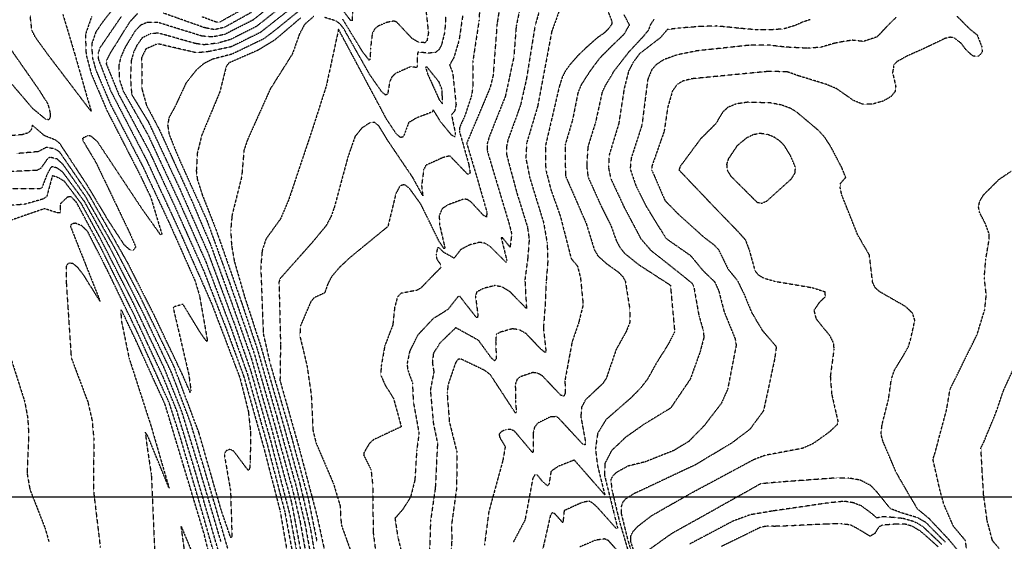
# Model space of a CAD drawing. Header units: feet. Extents: x 2234729 to 2255890, y 588345 to 614924.
# Tile 43 of 88: x 2245944 to 2246759, y 594634 to 595066. Entities that reach past the tile are written whole.
import ezdxf

# ---------------------------------------------------------------- set-up
doc = ezdxf.new("R2010")
doc.units = ezdxf.units.FT
doc.header["$MEASUREMENT"] = 0
doc.linetypes.add('OhDOT_USTN3', pattern=[0.22, 0.165, -0.055])
doc.layers.add('DT_X_Contour_Major', color=132, linetype='OhDOT_USTN3')
doc.layers.add('DT_X_Contour_Minor', color=136, linetype='OhDOT_USTN3')
picture_1 = doc.add_image_def('image1.sid', size_in_pixel=(17786, 6468))

msp = doc.modelspace()

# ---------------------------------------------------------------- linework, layer by layer
at = {"layer": 'DT_X_Contour_Major'}
for points in [[(2246175.09, 595087.84), (2246140.43, 595060.55), (2246118.96, 595049.65), (2246108.65, 595046.66), (2246097.01, 595045.26), (2246089.74, 595046.32), (2246059.11, 595054.98), (2246052.38, 595054.28), (2246045.66, 595050.89), (2246041.36, 595044.81), (2246038.76, 595039.39), (2246036.8, 595032.71), (2246036.04, 595017.91), (2246037.01, 595004.21), (2246050.66, 594981.85), (2246076.78, 594926.16), (2246100.44, 594872.49), (2246122.31, 594813.38), (2246135.56, 594775.37), (2246151.95, 594717.49), (2246167.93, 594655.97), (2246180.03, 594590.97)], [(2246390.94, 595073.69), (2246384.6, 595056.17), (2246372.98, 594994.34), (2246363.85, 594963.81), (2246363.2, 594951.41), (2246366.33, 594935.61), (2246377.84, 594898.13), (2246380.85, 594881.08), (2246381.36, 594865.96), (2246380, 594848.71), (2246379.05, 594828.35), (2246377.73, 594810.54), (2246379.84, 594791.64), (2246379.31, 594790.39), (2246375.92, 594793), (2246363.34, 594806.14), (2246357.73, 594809.35), (2246352.02, 594810.05), (2246342.63, 594807.5), (2246338.67, 594805.43), (2246338.24, 594798.96), (2246338.76, 594785.23), (2246337.46, 594783.55), (2246334.72, 594785.84), (2246324.12, 594800.48), (2246305.25, 594810.97), (2246291.89, 594798.07), (2246286.74, 594789.77), (2246285.82, 594782.34), (2246287.08, 594774.41), (2246284.18, 594759.35), (2246286.69, 594731.89), (2246290.1, 594715.23), (2246288.26, 594678.27), (2246284.32, 594650.83), (2246282.55, 594594.98)], [(2246003.92, 595068.68), (2245998.75, 595053.69), (2245999.35, 595037.02), (2246003.73, 595020.98), (2246016.67, 594990.64), (2246044.28, 594936.84), (2246052.77, 594919.12), (2246062.05, 594888.41), (2246060.92, 594887.99), (2246045.41, 594909.79), (2246008.85, 594964.91), (2246003.49, 594969.56), (2246001.02, 594970.02), (2245996.46, 594967.86), (2245996.97, 594965.45), (2246007.54, 594947.68), (2246035.81, 594888.61), (2246040.39, 594877.84), (2246038.33, 594875.17), (2246035.55, 594875.41), (2246030.97, 594879.52), (2246017.32, 594900.49), (2246000.45, 594928.79), (2245977.67, 594963.46), (2245974.02, 594966.38), (2245964.82, 594970.03), (2245954.83, 594978.66), (2245954.01, 594975.02), (2245951.78, 594972.48), (2245946.62, 594970.82), (2245924.43, 594968.95)], [(2246310.88, 595069.11), (2246307.96, 595049.13), (2246303.53, 595034.34), (2246300.09, 595028.54), (2246302.68, 595022.13), (2246305.46, 594995.73), (2246304.41, 594990.55), (2246301.69, 594987.3), (2246304.8, 594972.34), (2246304.59, 594969.01), (2246301.75, 594970.5), (2246293, 594981.16), (2246286.66, 594991.27), (2246285.97, 594989.71), (2246272.45, 594984.54), (2246266.26, 594980.85), (2246261.85, 594969.03), (2246259.54, 594968.46), (2246256.2, 594971.24), (2246247.96, 594983.68), (2246221.47, 595033.28), (2246208.23, 595058.09), (2246198.1, 595011.32), (2246186.54, 594975.25), (2246166.89, 594916.73), (2246160.28, 594901.23), (2246148.07, 594884.25), (2246145.02, 594874.77), (2246143.84, 594861.35), (2246145.98, 594805.79), (2246151.51, 594781.68), (2246169.37, 594720.26), (2246183.18, 594669.1), (2246190.4, 594633.7)], [(2246669.4, 595067.76), (2246664.5, 595063.06), (2246653.73, 595051.74), (2246642.43, 595048), (2246633.28, 595049.03), (2246625.89, 595047.91), (2246618.48, 595046.5), (2246607.32, 595043.2), (2246596.64, 595042.39), (2246578.14, 595043.31), (2246563.71, 595045.03), (2246548.91, 595044.96), (2246504.64, 595040.22), (2246488.5, 595036.94), (2246477.49, 595033.01), (2246471, 595028.77), (2246467.42, 595024.67), (2246464.03, 595016.48), (2246459.22, 594978.53), (2246450.42, 594951.57), (2246449.5, 594942.59), (2246454.28, 594928.46), (2246462.79, 594911.4), (2246479.08, 594885.04), (2246499.51, 594870.75), (2246509.42, 594858.67), (2246519.36, 594849.11), (2246522.81, 594841.66), (2246527.13, 594824.65), (2246536.41, 594801.75), (2246537.23, 594796.45), (2246530.13, 594759.88), (2246524.89, 594748.28), (2246510.6, 594729.67), (2246497.74, 594716.61), (2246485.31, 594709.18), (2246462.01, 594699.94), (2246447.81, 594696.43), (2246438.35, 594691.25), (2246434.97, 594688.13), (2246433.48, 594685.04), (2246434.43, 594676.71), (2246440.71, 594650.3), (2246448.15, 594625.02)], [(2246108.31, 594627.96), (2246089.81, 594691.5), (2246074.43, 594742.23), (2246063.1, 594770.21), (2246039.43, 594820.87), (2246011.19, 594878.08), (2245991.25, 594915.01), (2245986.87, 594919.52), (2245983.83, 594919.11), (2245977.91, 594913.39), (2245978.07, 594906.09), (2245975.95, 594906), (2245964.91, 594909.57), (2245932.23, 594898.26)], [(2246754.95, 594628.1), (2246749.36, 594634.58), (2246748.97, 594636.01), (2246744.91, 594651.25), (2246742.05, 594671.92), (2246740.63, 594695.22), (2246739.78, 594711.49), (2246742.05, 594716.12), (2246752.21, 594740.69), (2246758.31, 594758.68), (2246775.78, 594796.63)], [(2245936.84, 594786.47), (2245948.5, 594749.91), (2245951.08, 594736.16), (2245951.83, 594722.37), (2245950.55, 594690.14), (2245952.9, 594677.01), (2245965.68, 594644.21), (2245968.51, 594633.92)], [(2246447.52, 594616.91), (2246431.49, 594634.77), (2246428.25, 594636.12), (2246420.78, 594634.98), (2246407.9, 594629.52)]]:
    msp.add_lwpolyline(points, dxfattribs=at)
at = {"layer": 'DT_X_Contour_Minor'}
for points in [[(2246327.24, 595126.14), (2246324.49, 595065.64), (2246319.26, 595031.16), (2246319.27, 595009.94), (2246318.3, 595003.22), (2246312.98, 594987.08), (2246308.48, 594976.98), (2246308.19, 594973.69), (2246315.9, 594946.57), (2246317.11, 594938.95), (2246315.05, 594938.05), (2246300.43, 594953.26), (2246294.78, 594951.91), (2246280.45, 594945.47), (2246278.65, 594941.74), (2246276.95, 594928.65), (2246277.93, 594920.22), (2246269.59, 594935.45), (2246248.34, 594966.93), (2246241.67, 594977.98), (2246238.23, 594980.83), (2246234.45, 594980.85), (2246227.48, 594976.33), (2246221.83, 594969.19), (2246215.94, 594952.22), (2246204.53, 594910.04), (2246201.72, 594902.42), (2246197.91, 594895.45), (2246186.12, 594881.22), (2246159.74, 594851.5), (2246158.93, 594848.7), (2246160.21, 594797.76), (2246159.77, 594767.28), (2246176.32, 594708.71), (2246190.37, 594655.19), (2246196.43, 594627.45)], [(2246385.5, 595111.5), (2246370.91, 595061.54), (2246363.64, 595016.78), (2246358.84, 594995.38), (2246348.38, 594966.47), (2246347.11, 594960.45), (2246347.28, 594954.28), (2246355.87, 594922.25), (2246364.49, 594894.63), (2246365.98, 594883.89), (2246364.76, 594868.5), (2246362.41, 594850.72), (2246363.75, 594826.81), (2246350.05, 594840.77), (2246343.68, 594844.71), (2246337.55, 594845.86), (2246328.01, 594843.5), (2246322.53, 594840.55), (2246321.51, 594837.08), (2246323.54, 594821.58), (2246323.2, 594819.48), (2246322.28, 594819.48), (2246308.39, 594837.25), (2246307.26, 594836.95), (2246298.7, 594826.06), (2246286.36, 594818.31), (2246273.98, 594805.15), (2246267.15, 594791.75), (2246265.01, 594781.44), (2246265.27, 594776.7), (2246269.35, 594765.35), (2246270.05, 594749.67), (2246274.81, 594723.66), (2246272.86, 594709.1), (2246271.37, 594684.88), (2246267.83, 594670.7), (2246261.27, 594660.37), (2246254.93, 594653.18), (2246257.29, 594637.62), (2246262.29, 594616.87)], [(2246346.23, 595105.09), (2246339.39, 595062.82), (2246336.11, 595019.73), (2246333.6, 595009.67), (2246314.25, 594963.75), (2246322.87, 594934.86), (2246330.88, 594907.06), (2246330.74, 594902.59), (2246328.15, 594904.02), (2246317.83, 594915.19), (2246314.85, 594917.08), (2246311.98, 594917.57), (2246298.84, 594912.74), (2246294.01, 594909.63), (2246291.52, 594903.8), (2246291.86, 594896.19), (2246296.27, 594876.88), (2246295.63, 594876.4), (2246291.51, 594882.38), (2246276.33, 594913.34), (2246266.88, 594926.37), (2246262.91, 594929.48), (2246259.04, 594928.5), (2246255.63, 594921.89), (2246249.08, 594894.8), (2246217.03, 594868.51), (2246208.81, 594860.71), (2246202.61, 594853.47), (2246199.41, 594847.45), (2246196.82, 594839.89), (2246188.03, 594835.76), (2246185.28, 594832.55), (2246176.74, 594812.59), (2246176.17, 594804.33), (2246182.09, 594779.66), (2246185.63, 594755.53), (2246187.04, 594726.1), (2246189.61, 594715.58), (2246204.07, 594681.77), (2246209.46, 594663.72), (2246210.47, 594647.89), (2246217.92, 594627.15)], [(2246277.33, 595103.29), (2246282.6, 595055.05), (2246281.45, 595048.94), (2246279.8, 595046.95), (2246274.3, 595047.44), (2246269.01, 595050.55), (2246256.29, 595064.13), (2246253.93, 595064.89), (2246247.89, 595063.7), (2246241.2, 595060.84), (2246238.28, 595058.55), (2246236.15, 595054.71), (2246234.7, 595042.47), (2246234.34, 595033.52), (2246233.69, 595032.39), (2246228.27, 595039.28), (2246211.77, 595066.48)], [(2246364.35, 595104.19), (2246355.2, 595060.52), (2246353.24, 595035.09), (2246346.23, 595002.59), (2246332.91, 594969.13), (2246331.16, 594963.06), (2246331.35, 594957.15), (2246349.67, 594895.96), (2246351.51, 594888.49), (2246350.15, 594877.71), (2246344.04, 594885.29), (2246342.84, 594885.35), (2246347.38, 594866.95), (2246347.25, 594864.7), (2246333.94, 594877.98), (2246329.27, 594880.89), (2246324.77, 594881.72), (2246316.93, 594879.63), (2246309.22, 594875.59), (2246303.86, 594868.59), (2246295.34, 594873.3), (2246291.47, 594877.11), (2246290.14, 594877.21), (2246288.88, 594871.36), (2246289.55, 594867.74), (2246292.81, 594863.11), (2246292.87, 594860.84), (2246276.31, 594843.87), (2246273, 594841.97), (2246259.89, 594839.44), (2246257.07, 594836.59), (2246254.65, 594827.89), (2246253.13, 594813.26), (2246246.46, 594795.8), (2246243.47, 594778.97), (2246243.19, 594771.75), (2246246.5, 594763.99), (2246253.73, 594752.39), (2246260.15, 594729.01), (2246237.12, 594718.2), (2246233.89, 594715.33), (2246229.25, 594707.59), (2246229, 594705.62), (2246235.1, 594693.36), (2246236.48, 594680.4), (2246236.88, 594641.62), (2246241.06, 594609.04)], [(2246171.27, 595092.49), (2246137.46, 595065.73), (2246114.17, 595053.89), (2246104.1, 595051.74), (2246095.27, 595052.44), (2246058.64, 595063.8), (2246049.88, 595063.71), (2246044.53, 595061.59), (2246039.63, 595056.46), (2246031.37, 595042.69), (2246027.99, 595034.78), (2246026.34, 595027.75), (2246026.96, 595016.33), (2246030.02, 595007.06), (2246050.51, 594970.73), (2246077.29, 594913.25), (2246098.49, 594865.42), (2246118.85, 594811.66), (2246132.7, 594772.95), (2246149.13, 594714.65), (2246163.72, 594658.62), (2246175.4, 594596.53)], [(2246219.96, 595092.4), (2246219.58, 595065.09), (2246218.26, 595065.42), (2246208.24, 595078.55)], [(2246028.18, 595083.3), (2246013.24, 595064.43), (2246007.41, 595055.84), (2246004.01, 595046.01), (2246004.42, 595035.13), (2246007.46, 595024.25), (2246019.71, 594995.51), (2246046.87, 594943.23), (2246069.11, 594895.62), (2246089.6, 594849.55), (2246093.12, 594837.76), (2246099.68, 594800.56), (2246099.17, 594799.57), (2246093.92, 594806.75), (2246079.63, 594830.35), (2246072.72, 594828.48), (2246071.4, 594827.48), (2246084.43, 594771.76), (2246086.03, 594759.55), (2246085.6, 594757.21), (2246078.85, 594772.66), (2246054.92, 594823.04), (2246034.05, 594864.24), (2246002.08, 594920.55), (2245977.61, 594956.32), (2245973.54, 594958.98), (2245966.4, 594960.33), (2245959.83, 594956.77), (2245941.79, 594955.13)], [(2246178.74, 595083.16), (2246143.39, 595055.37), (2246119.31, 595043.55), (2246100.85, 595039.62), (2246090.78, 595038.59), (2246058.47, 595046.1), (2246048.79, 595041.79), (2246045.31, 595034.68), (2246045.58, 595008.62), (2246049.26, 594995.21), (2246059.81, 594975.22), (2246086.6, 594916.55), (2246102.38, 594879.57), (2246120.96, 594828.31), (2246135.72, 594786.67), (2246152.29, 594728.98), (2246169.37, 594665.9), (2246180.62, 594606.49)], [(2246181.7, 595078.34), (2246155.23, 595056.87), (2246146.35, 595050.18), (2246120.1, 595037.51), (2246104.03, 595033.36), (2246097.01, 595029.87), (2246090.74, 595024.62), (2246082.03, 595013.61), (2246073.1, 594994.32), (2246067.92, 594984.86), (2246066.83, 594978.57), (2246068.05, 594971.01), (2246075.79, 594951.86), (2246099.35, 594899.65), (2246118.04, 594848.27), (2246138.35, 594789.94), (2246154.78, 594732.87), (2246170.27, 594676.52), (2246176.36, 594650.66), (2246187.69, 594588.2)], [(2246130.59, 595075.57), (2246110.32, 595064.2), (2246107.35, 595063.86), (2246095.15, 595068.42)], [(2246430.3, 595075.31), (2246434.47, 595064.42), (2246434.12, 595061.93), (2246430.86, 595057.79), (2246427.63, 595054.7), (2246422.22, 595050.97), (2246413.2, 595042.93), (2246406.07, 595036.05), (2246399.36, 595028.4), (2246395.92, 595023.62), (2246393.21, 595018.11), (2246390.86, 595010.7), (2246379.32, 594961.15), (2246379.65, 594942.05), (2246383.76, 594925.87), (2246391.87, 594902.88), (2246400.67, 594868.33), (2246405.97, 594861.94), (2246408.44, 594852.19), (2246410.6, 594830.03), (2246406.97, 594815.23), (2246401.44, 594799.13), (2246395.55, 594767.39), (2246395.78, 594756.7), (2246394.65, 594754.25), (2246392.17, 594755.07), (2246376.9, 594771.08), (2246372.93, 594773.37), (2246368.89, 594773.85), (2246358.25, 594770.23), (2246355.89, 594768.02), (2246354.5, 594764.06), (2246354.57, 594750.69), (2246355.41, 594740.78), (2246354.61, 594740.37), (2246333.95, 594771.96), (2246329.01, 594775.73), (2246309.51, 594785.05), (2246307.13, 594784.78), (2246305.11, 594782.09), (2246298.91, 594764.06), (2246298.07, 594756.86), (2246299.91, 594733.1), (2246306.08, 594708.23), (2246305.93, 594678.3), (2246301.7, 594647.85), (2246301.93, 594634.64), (2246299.12, 594603.05)], [(2246028.64, 595068.98), (2246010.91, 595042.99), (2246009.27, 595038.35), (2246009.5, 595033.24), (2246019.53, 595007.38), (2246049.45, 594949.63), (2246076.56, 594891.17), (2246103.29, 594830.75), (2246126.59, 594769.59), (2246133.64, 594741.49), (2246135.3, 594725.73), (2246135.22, 594700.21), (2246134.64, 594694.47), (2246133.61, 594692.69), (2246121.7, 594708.57), (2246118.46, 594710.29), (2246115.64, 594709.31), (2246114.35, 594707.95), (2246113.79, 594705.14), (2246118.86, 594676.24), (2246120.02, 594638.12), (2246119.1, 594637), (2246111.14, 594659.99), (2246092.81, 594723.83), (2246072.31, 594778.44), (2246044.24, 594836.47), (2246022.9, 594877.35), (2245998.66, 594920.03), (2245980.49, 594945.96), (2245975.36, 594950.72), (2245969.45, 594952.11), (2245967.58, 594951.1), (2245961.85, 594942.91), (2245958.75, 594941.3), (2245928.24, 594939.84)], [(2245980.18, 595070.26), (2245990.16, 595036.91), (2246000.25, 595001.53), (2246003.62, 594990.02), (2245968.47, 595036.24), (2245957.4, 595051.51), (2245954.49, 595057.32), (2245953.07, 595069.96)], [(2246042.01, 595071.23), (2246035.42, 595064.23), (2246019.08, 595038), (2246016.48, 595032.84), (2246016.04, 595029.37), (2246026.48, 595003.92), (2246052.04, 594956.03), (2246072.64, 594911.6), (2246096.55, 594858.34), (2246115.39, 594809.93), (2246129.85, 594770.54), (2246146.31, 594711.81), (2246159.9, 594659.07), (2246166.14, 594622.86)], [(2246136.15, 595072.05), (2246113.93, 595059.74), (2246105.72, 595057.79), (2246097.51, 595059.36), (2246063.08, 595071.54)], [(2246176.73, 595067.35), (2246155.29, 595049.09), (2246141.59, 595040.77), (2246117.39, 595030.16), (2246115.26, 595027.29), (2246109.96, 595006.18), (2246094.96, 594970.16), (2246091.34, 594955.45), (2246090.52, 594940.82), (2246091.4, 594933.64), (2246095.59, 594920.7), (2246106.27, 594893.72), (2246128.02, 594831.74), (2246140.99, 594793.2), (2246157.28, 594736.77), (2246173.28, 594679.06), (2246180.58, 594647.99), (2246191.52, 594586.81)], [(2246187.69, 595068.76), (2246180.07, 595062.02), (2246175.91, 595054.19), (2246169.97, 595037.56), (2246151.75, 595008.7), (2246132.84, 594966.47), (2246129.98, 594957.96), (2246128.08, 594936.04), (2246120.08, 594904.03), (2246119, 594892.05), (2246119.66, 594879.43), (2246122.07, 594865.66), (2246130.55, 594836.43), (2246143.62, 594796.47), (2246159.78, 594740.66), (2246176.28, 594681.59), (2246184.79, 594645.34), (2246192.91, 594598.13)], [(2246296.92, 595068.8), (2246296.09, 595055.82), (2246293.31, 595044.77), (2246291.14, 595040.99), (2246288.47, 595038.95), (2246282.43, 595038.28), (2246273.98, 595039.29), (2246273.42, 595036.99), (2246273.36, 595027.34), (2246272.61, 595026.4), (2246268.11, 595027.19), (2246255.36, 595021.54), (2246252.31, 595018.61), (2246250.65, 595014.88), (2246248.81, 595004.37), (2246247.18, 595003.65), (2246244.18, 595006.02), (2246233.95, 595020.74), (2246212.54, 595058.64), (2246209.62, 595062.37), (2246206.02, 595065.02), (2246196.4, 595068.02)], [(2246719.84, 595069.04), (2246730.27, 595058.53), (2246736.64, 595053.43), (2246740.45, 595043.59), (2246740.85, 595039.7), (2246739.55, 595037.45), (2246737.76, 595035.94), (2246733.96, 595035.7), (2246732.35, 595036.54), (2246727.36, 595041.2), (2246723.62, 595046.28), (2246717.68, 595050.98), (2246714.25, 595051.51), (2246710.05, 595050.53), (2246707.15, 595049.1), (2246692.72, 595042.22), (2246678.45, 595035.87), (2246670.3, 595031.31), (2246667.74, 595028.75), (2246667.32, 595026.25), (2246666.65, 595022.32), (2246669.24, 595010.98), (2246668.7, 595006.66), (2246665.47, 595002.39), (2246658.82, 594998.6), (2246650.15, 594996.19), (2246641.46, 594996.2), (2246634.18, 594999.24), (2246620.21, 595008.96), (2246611.38, 595012.64), (2246588.73, 595019.59), (2246579.59, 595022.85), (2246563.87, 595023.2), (2246501.06, 595017.16), (2246493.49, 595015.37), (2246488.12, 595012.12), (2246484.45, 595006.85), (2246480.57, 594993.35), (2246477.62, 594973.55), (2246467.49, 594944.73), (2246467.47, 594941.42), (2246478.32, 594916.33), (2246489.44, 594904.97), (2246510.23, 594886.22), (2246518.68, 594879.83), (2246522.56, 594875.75), (2246530.63, 594859.36), (2246538.24, 594850.12), (2246543.69, 594838.96), (2246549.89, 594823.91), (2246558.54, 594809.17), (2246570.44, 594795.29), (2246569.11, 594785.35), (2246559.88, 594742.28), (2246548.49, 594726.72), (2246533.37, 594715.34), (2246503.28, 594697.35), (2246453.08, 594673.72), (2246445.46, 594668.98), (2246443.18, 594666.26), (2246442.04, 594662.46), (2246442.19, 594656.79), (2246447.56, 594635.13), (2246457.99, 594600.7)], [(2246444.2, 595070.42), (2246448.82, 595061.67), (2246444.26, 595053.81)], [(2246469.19, 595066.2), (2246466.13, 595061.76), (2246464.72, 595057.48), (2246460.55, 595052.36)], [(2246598.59, 595066.12), (2246591.92, 595063.89), (2246585.88, 595061.18), (2246576.45, 595058.37), (2246566.68, 595057.72), (2246555.37, 595057.54), (2246540.63, 595058.82), (2246521.21, 595060.83), (2246506.37, 595060.3), (2246489.26, 595059.02), (2246480.19, 595057.8), (2246474.5, 595051.11)], [(2245926.54, 595056.54), (2245960.57, 595007.62), (2245967.75, 594996.16), (2245969.64, 594988.81), (2245969.65, 594985.18), (2245968.49, 594983.14), (2245965.91, 594983.62), (2245955.41, 594992.25), (2245931.49, 595020.28)], [(2246444.26, 595053.81), (2246432.65, 595042.62), (2246424.12, 595033.98), (2246416.36, 595023.55), (2246409.09, 595012.28), (2246406.31, 595005.64), (2246401.82, 594982.93), (2246395.67, 594962.23), (2246395.97, 594936.8), (2246413.22, 594897.15), (2246419.87, 594875.59), (2246422.72, 594870.57), (2246430.06, 594864), (2246439.43, 594857.33), (2246443.22, 594853.57), (2246445.5, 594849.49), (2246449.19, 594826.38), (2246449.32, 594815.71), (2246446.35, 594808), (2246437.89, 594792.91), (2246429.8, 594769.2), (2246426.75, 594764.63), (2246412.6, 594751.31), (2246409.31, 594745.17), (2246408.69, 594737.43), (2246412.53, 594716.56), (2246412.24, 594714.03), (2246410.24, 594714.58), (2246390.46, 594736.01), (2246388.12, 594737.4), (2246383.15, 594737.03), (2246372.97, 594731.96), (2246370.38, 594728.54), (2246369.24, 594723.8), (2246369.35, 594708.28), (2246368.85, 594707.54), (2246353.83, 594725.36), (2246350.73, 594726.74), (2246346.89, 594726.58), (2246343.27, 594725.18), (2246341.17, 594723.01), (2246341.42, 594720.47), (2246346.17, 594712.53), (2246344.18, 594701.15), (2246332.51, 594658.46), (2246328.97, 594630.93)], [(2246460.55, 595052.36), (2246447.92, 595038.75), (2246435.95, 595023.27), (2246429.24, 595012.1), (2246426.36, 595006.17), (2246420.95, 594981.46), (2246414.52, 594960.66), (2246413.55, 594944.93), (2246414.69, 594935.71), (2246425.8, 594911.09), (2246433.65, 594895.44), (2246437.84, 594883.64), (2246440.72, 594877.9), (2246444.76, 594872.77), (2246456.6, 594863.23), (2246482.79, 594846.22), (2246486.32, 594807.72), (2246481.31, 594797.74), (2246471.36, 594781.92), (2246463.94, 594768.57), (2246458.11, 594760.96), (2246449.94, 594752.67), (2246429.6, 594734.92), (2246422.65, 594723.79), (2246420.8, 594710.48), (2246422.45, 594697.04), (2246428.52, 594672.62), (2246403.32, 594701.43), (2246390.01, 594696.2), (2246384.06, 594692.08), (2246382.35, 594681.45), (2246381.22, 594680.03), (2246377.29, 594683.34), (2246372.85, 594688.87), (2246370.84, 594689.32), (2246368.92, 594686.1), (2246362.51, 594651.78), (2246352.69, 594633.2)], [(2246474.5, 595051.11), (2246457.19, 595037.75), (2246451.89, 595030.53), (2246448.25, 595023.49), (2246444.57, 595009.13), (2246440.09, 594980), (2246432.12, 594953.9), (2246431.53, 594943.76), (2246433.41, 594934.61), (2246444.3, 594911.24), (2246458.31, 594884.71), (2246466.59, 594875.1), (2246488.58, 594857.72), (2246500.51, 594848.06), (2246502.13, 594845.17), (2246506.45, 594820.81), (2246509.97, 594808.73), (2246510.53, 594803.01), (2246507.32, 594790.8), (2246499.21, 594768.35), (2246482.97, 594744.38), (2246460.17, 594730.43), (2246445.69, 594720.18), (2246434.03, 594709.13), (2246428.69, 594698.7), (2246428.17, 594689.37), (2246436.47, 594655.8), (2246439.12, 594645.03), (2246437.97, 594644.82), (2246422.32, 594662.36), (2246418.39, 594665.83), (2246415.39, 594667.38), (2246409.82, 594666.29), (2246394.89, 594659.53), (2246393.9, 594649.47), (2246387.17, 594656.97), (2246384.99, 594657.92), (2246383.54, 594655.66), (2246375.64, 594620.87)], [(2246294.1, 595003.4), (2246293.78, 595008.4), (2246291.41, 595014.47), (2246281.01, 595027.34), (2246280.26, 595026.47), (2246281.96, 595020.98), (2246291.56, 594999.72), (2246294.26, 594996.38), (2246294.1, 595003.4)], [(2246669.58, 594691.36), (2246658.61, 594717.11), (2246657.06, 594722.92), (2246658.02, 594731.03), (2246663.26, 594751.49), (2246665.67, 594768.37), (2246668.13, 594775.62), (2246679.69, 594794.93), (2246681.89, 594802.58), (2246685.07, 594817.09), (2246683.21, 594822.99), (2246677.34, 594828.56), (2246655.65, 594840.95), (2246652.11, 594844.3), (2246650.09, 594848.74), (2246647.47, 594871.22), (2246637.72, 594888.02), (2246624.62, 594920.94), (2246623.27, 594927.35), (2246623.64, 594930.6), (2246627.9, 594935.45), (2246624.53, 594943.79), (2246615.8, 594960.48), (2246610.53, 594968.63), (2246605.4, 594974.3), (2246587.69, 594989.2), (2246582.07, 594992.73), (2246574.67, 594995.39), (2246565.85, 594997.1), (2246546.51, 594997.67), (2246537.62, 594996.33), (2246530.59, 594993.61), (2246526.06, 594989.49), (2246520.41, 594979.95), (2246507.62, 594967.14), (2246490.9, 594944.55), (2246489.9, 594941.62), (2246522.49, 594907.36), (2246537.89, 594891.54), (2246544.89, 594883.74), (2246548.26, 594874.64), (2246552.66, 594858.37), (2246555.43, 594854.78), (2246559.85, 594852.17), (2246569.2, 594849.45), (2246600.24, 594844.16), (2246610.51, 594840.87), (2246610.88, 594836.64), (2246605.73, 594831.46), (2246601.59, 594825.35), (2246603.3, 594818.45), (2246614.56, 594804.51), (2246617.54, 594798.57), (2246618.11, 594793.22), (2246615.11, 594770.49), (2246616.2, 594756.33), (2246621.35, 594733.61), (2246620.72, 594730.65), (2246614.55, 594724.77), (2246601.07, 594715.13), (2246592.09, 594711.06), (2246561.34, 594705.34), (2246551.76, 594701.72), (2246499.79, 594673.8), (2246466.86, 594654.98), (2246455.53, 594646.19), (2246451.6, 594641.95), (2246449.74, 594638.24), (2246449.75, 594634.18), (2246468.24, 594578.76)], [(2246557.08, 594971.85), (2246551.18, 594970.69), (2246545.84, 594968.1), (2246537.99, 594961.63), (2246530.75, 594950.73), (2246529.33, 594946.31), (2246529.78, 594941.57), (2246532.66, 594936.66), (2246554.44, 594914.93), (2246558.27, 594914.05), (2246562.58, 594915.9), (2246582.99, 594934.32), (2246585.98, 594939.08), (2246586.32, 594943.83), (2246582.35, 594953.08), (2246577.28, 594961.5), (2246573.72, 594965.29), (2246568.88, 594968.65), (2246563.15, 594971.04), (2246557.08, 594971.85)], [(2246116.65, 594628.08), (2246100.51, 594682.87), (2246085.96, 594731.89), (2246069.97, 594774.08), (2246047.18, 594821.96), (2246019, 594877.59), (2245998.12, 594915.31), (2245980.07, 594939.83), (2245975.26, 594943.24), (2245971.74, 594944.34), (2245970.28, 594943.89), (2245967.03, 594937.92), (2245962.72, 594926.75), (2245960.76, 594925.95), (2245932.48, 594925.99)], [(2246110.88, 594634.1), (2246093.4, 594693.38), (2246078.35, 594742.23), (2246064.01, 594777.66), (2246037.57, 594833.18), (2246010.4, 594886.44), (2245995.49, 594913.65), (2245981.44, 594932.21), (2245975.16, 594935.79), (2245971.45, 594936.76), (2245966.87, 594919.78), (2245964.19, 594917.67), (2245948.15, 594913.11), (2245929.51, 594911.83)], [(2246728.22, 594625.2), (2246726.97, 594634.73), (2246717.05, 594646.51), (2246709.26, 594664.29), (2246705.71, 594677.03), (2246700.08, 594702.12), (2246701.73, 594707.14), (2246711.39, 594743.22), (2246714.18, 594759.89), (2246736.59, 594805.33), (2246742.87, 594825.78), (2246744.19, 594837.89), (2246742.56, 594852.53), (2246743.74, 594867.46), (2246746.45, 594883.39), (2246746.49, 594888.94), (2246743.51, 594897.06), (2246738.75, 594906.15), (2246737.75, 594911.04), (2246738.81, 594915.92), (2246742.02, 594921.11), (2246754.76, 594933.84), (2246764.73, 594940.59)], [(2246104.14, 594627.89), (2246093.94, 594663.59), (2246076.65, 594722.5), (2246068.16, 594748.74), (2246042.34, 594806.04), (2246017.17, 594858.17), (2246000.8, 594890.43), (2245995.79, 594895.46), (2245990.48, 594897.51), (2245987.26, 594896.87), (2245986.36, 594894.98), (2246010.75, 594833.49), (2246010.87, 594832.91), (2245997.18, 594854.77), (2245992.4, 594860.9), (2245988.57, 594863.98), (2245985.76, 594864.51), (2245983.89, 594863.54), (2245982.84, 594861.63), (2245982.9, 594848.84)], [(2245982.9, 594848.84), (2245987.04, 594786.12), (2246000.84, 594749.45), (2246004.24, 594734.45), (2246005.79, 594718.16), (2246005.34, 594677.06), (2246011.12, 594628.87)], [(2246100.09, 594627.64), (2246096.81, 594641.03), (2246080.25, 594695.95), (2246064.8, 594747.25), (2246040.94, 594799.74), (2246029.15, 594824.58), (2246028.04, 594825.81), (2246028.41, 594817.32), (2246034.92, 594785.74), (2246053.11, 594729.49), (2246068.05, 594678.1), (2246050.41, 594721.33), (2246048.28, 594724.51), (2246049.71, 594712.97), (2246053.27, 594689.55), (2246056.06, 594626.41)], [(2246724.24, 594622.23), (2246713.5, 594635.26), (2246706.8, 594642.42), (2246696.77, 594653.06), (2246693.01, 594656.15), (2246687.37, 594660.78), (2246677.75, 594677.05), (2246669.58, 594691.36)], [(2246648.59, 594680.32), (2246639.92, 594684.75), (2246630.46, 594686.47), (2246620.3, 594686.58), (2246572.82, 594683.14), (2246557.49, 594681.75), (2246505.89, 594652.77), (2246484.1, 594640.68), (2246459.64, 594623.2)], [(2246710.44, 594633.37), (2246702.87, 594640.94), (2246694.49, 594649.47), (2246687.28, 594653.67), (2246673.77, 594657.75), (2246665.11, 594661.08), (2246663.81, 594662.39), (2246654.07, 594674.55), (2246648.59, 594680.32)], [(2246640.74, 594663.52), (2246633.95, 594666.08), (2246626.68, 594667.26), (2246612.2, 594665.73), (2246567.19, 594659.17), (2246548.88, 594656.06), (2246534.56, 594650.85), (2246498.56, 594631.74)], [(2246707.37, 594631.49), (2246698.93, 594639.46), (2246692.21, 594645.88), (2246685.1, 594650.15), (2246675.52, 594652.98), (2246668.35, 594653.74), (2246658.83, 594654.48), (2246653.45, 594653.45), (2246650.24, 594656.48), (2246640.74, 594663.52)], [(2246081.1, 594624.36), (2246078.1, 594646.28), (2246088.86, 594620.5)], [(2246704.31, 594629.61), (2246694.99, 594637.98), (2246689.94, 594642.3), (2246682.92, 594646.63), (2246677.27, 594648.21), (2246669.01, 594648.32), (2246658.14, 594647.47), (2246655.14, 594645.88), (2246652.13, 594640.79), (2246647.98, 594638.3), (2246639.31, 594643.66), (2246631.9, 594647.62), (2246623.87, 594648.63), (2246610.57, 594648.39), (2246581.97, 594646.92), (2246569.15, 594646.51), (2246562.71, 594646.65), (2246557.49, 594645.75), (2246525.12, 594629.88)]]:
    msp.add_lwpolyline(points, dxfattribs=at)

# ---------------------------------------------------------------- pictures from other files: only their frames are drawn
image = msp.add_image(picture_1, insert=(2243173.45, 594670.71), size_in_units=(8711.37, 3167.95), dxfattribs=dict(fade=50))
image.dxf.flags = 7

doc.saveas('drawing.dxf')
